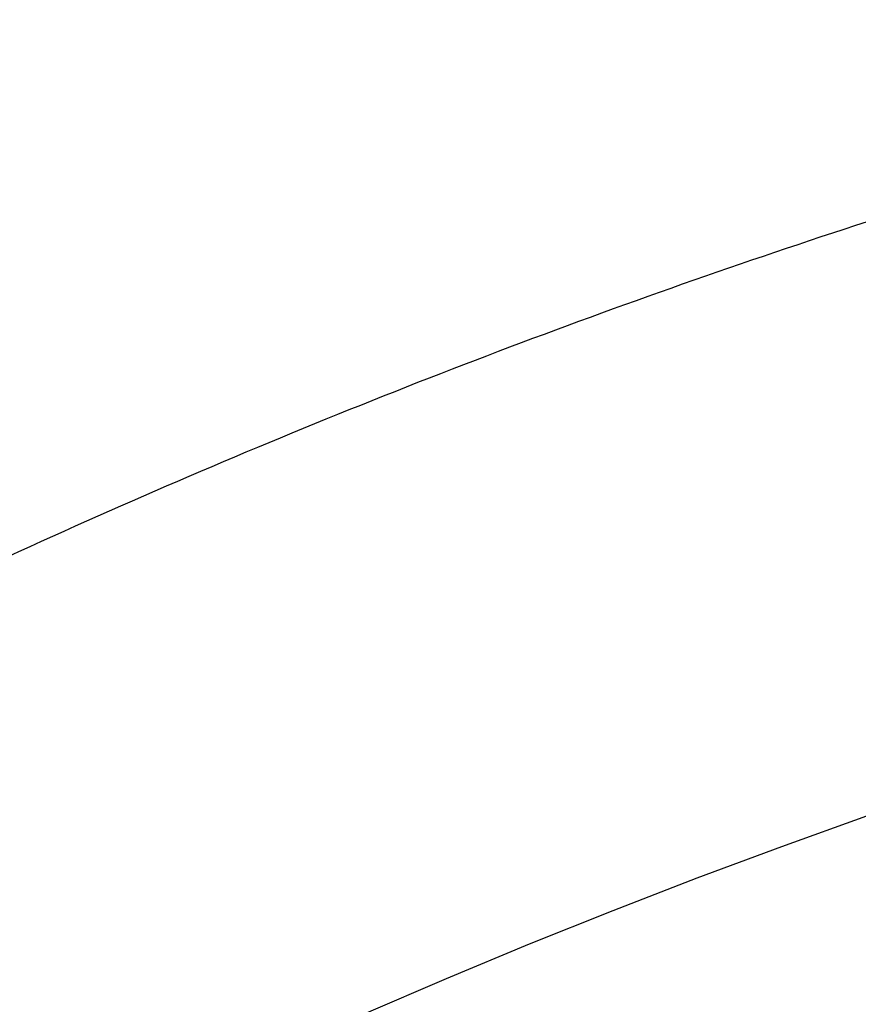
# Model space of a CAD drawing. Header units: millimetres. Extents: x 413 to 1023, y 560 to 1170.
# Tile 151 of 256: x 619 to 644, y 1068 to 1098. Entities that reach past the tile are written whole.
import ezdxf

# ---------------------------------------------------------------- set-up
doc = ezdxf.new("R2010")
doc.units = ezdxf.units.MM
doc.layers.add('Flora Ø60_Tall$Københanver Ø60 Tall', color=7, linetype='Continuous')

msp = doc.modelspace()

# ---------------------------------------------------------------- linework, layer by layer
at = {"layer": 'Flora Ø60_Tall$Københanver Ø60 Tall', "extrusion": (0, 0, -1)}
for centre, radius in [((-717.829, 865.068, -658.5), 305), ((-717.829, 865.068, -637), 286.315), ((-717.829, 865.068, -625), 286.315), ((-717.829, 865.068, -680), 283.5), ((-717.829, 865.068, -677.992), 260.583), ((-717.829, 865.068, -672.975), 257.943)]:
    msp.add_circle(centre, radius, dxfattribs=at)
at = {"layer": 'Flora Ø60_Tall$Københanver Ø60 Tall'}
msp.add_circle((717.829, 865.068, 376.55), 221.547, dxfattribs=at)
for points, knots in [([(451.946, 865.068, 680), (451.946, 1130.952, 680), (717.829, 1130.952, 680), (983.713, 1130.952, 680), (983.713, 865.068, 680), (983.713, 599.185, 680), (717.829, 599.185, 680), (451.946, 599.185, 680), (451.946, 865.068, 680)], [0, 0, 0, 417.648743, 417.648743, 835.297486, 835.297486, 1252.94623, 1252.94623, 1670.594973, 1670.594973, 1670.594973]), ([(479.327, 865.068, 309.5), (479.327, 1103.57, 309.5), (717.829, 1103.57, 309.5), (956.331, 1103.57, 309.5), (956.331, 865.068, 309.5), (956.331, 626.566, 309.5), (717.829, 626.566, 309.5), (479.327, 626.566, 309.5), (479.327, 865.068, 309.5)], [0, 0, 0, 479.07428, 479.07428, 958.14856, 958.14856, 1437.22284, 1437.22284, 1916.29712, 1916.29712, 1916.29712])]:
    msp.add_rational_spline(points, [1, 0.707106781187, 1, 0.707106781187, 1, 0.707106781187, 1, 0.707106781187, 1], degree=2, knots=knots, dxfattribs=at)

doc.saveas('drawing.dxf')
